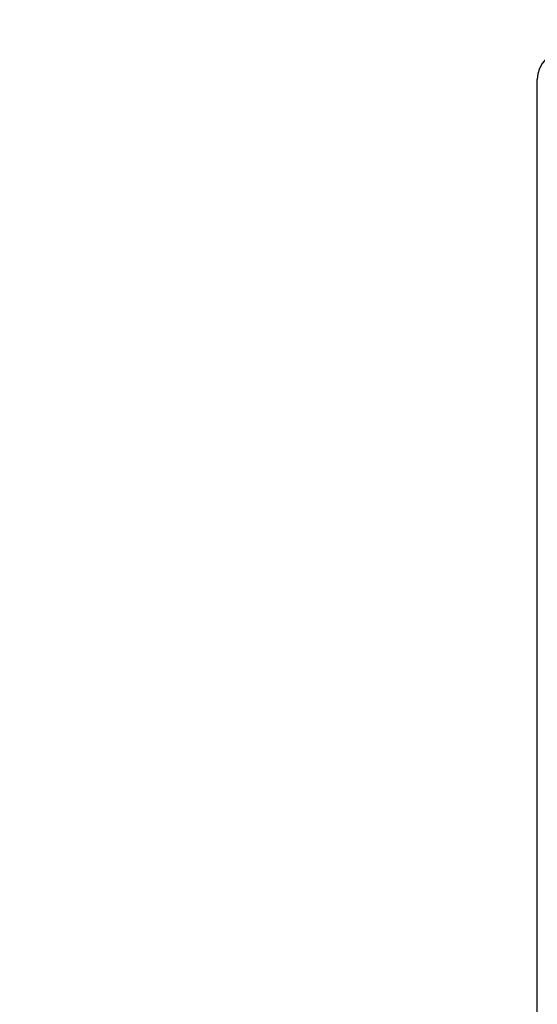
# Model space of a CAD drawing. Header units: inches. Extents: x 18 to 846, y -44 to 561.
# Tile 70 of 256: x 96.17 to 98.42, y 159.32 to 163.61. Entities that reach past the tile are written whole.
import ezdxf

# ---------------------------------------------------------------- set-up
doc = ezdxf.new("R2010")
doc.units = ezdxf.units.IN
doc.header["$LTSCALE"] = 24
doc.header["$MEASUREMENT"] = 0
doc.layers.add('Dimension (ANSI)', color=7, linetype='Continuous', lineweight=25)
doc.layers.add('Visible (ANSI)', color=7, linetype='Continuous', lineweight=30)
doc.styles.add('Note Text (ANSI)', font='tahoma.ttf')
doc.dimstyles.new('SB Fraction-16 (ANSI)', dxfattribs={"dimscale": 24, "dimtxt": 0.125, "dimasz": 0.098425, "dimexe": 0.125, "dimexo": 0.0625, "dimgap": 0.031496, "dimtad": 0, "dimtih": 1, "dimtoh": 1, "dimdec": 4, "dimrnd": 1e-08, "dimzin": 0, "dimdsep": 46, "dimlunit": 5, "dimtxsty": 'Note Text (ANSI)', "dimcen": 0.09, "dimdle": 0.393701, "dimclrd": 256, "dimclre": 256, "dimclrt": 256, "dimadec": 0, "dimazin": 3, "dimtfac": 0.96, "dimtofl": 0, "dimtmove": 0, "dimatfit": 3, "dimfxl": 1, "dimfrac": 2, "dimtolj": 1, "dimtzin": 12, "dimlwd": -1, "dimlwe": -1, "dimarcsym": 0})

# ---------------------------------------------------------------- blocks, each defined once
blk = doc.blocks.new('*D15')
at = {"layer": 'Defpoints', "color": 0, "transparency": 16777216}
for p in [(120.7887, 378.5815), (45.556, 94.8698), (90.6637, 94.8698)]:
    blk.add_point(p, dxfattribs=at)
at = {"layer": 'Dimension (ANSI)', "transparency": 16777216}
for p, q in [((119.2887, 378.5815), (42.556, 378.5815)), ((45.556, 376.2193), (45.556, 240.3754)), ((45.556, 97.232), (45.556, 235.0759)), ((89.1637, 94.8698), (42.556, 94.8698))]:
    blk.add_line(p, q, dxfattribs=at)
for points in [[(45.1623, 376.2193), (45.9497, 376.2193), (45.556, 378.5815)], [(45.1623, 97.232), (45.9497, 97.232), (45.556, 94.8698)]]:
    blk.add_solid(points, dxfattribs=at)
at = {"layer": 'Dimension (ANSI)', "transparency": 16777216, "insert": (36.4159, 239.6195), "char_height": 3, "attachment_point": 1, "style": 'Note Text (ANSI)'}
blk.add_mtext('\\A1;283 11/16', dxfattribs=at)

msp = doc.modelspace()

# ---------------------------------------------------------------- linework, layer by layer
at = {"layer": 'Visible (ANSI)'}
msp.add_line((98.42196, 155.76137), (98.42196, 163.34773), dxfattribs=at)
msp.add_arc((98.54696, 163.34773), 0.125, 90, 180, dxfattribs=at)

# ---------------------------------------------------------------- dimensions: what is measured, and where the dimension line sits
at = {"layer": 'Dimension (ANSI)'}
dim = msp.add_linear_dim(base=(45.55597, 94.8698), p1=(120.78874, 378.5815), p2=(90.66374, 94.8698), angle=270, dimstyle='SB Fraction-16 (ANSI)', override={"dimgap": 0.031496, "dimdec": 4, "dimtol": 0, "dimlim": 0, "dimtp": 0, "dimtm": 0, "dimtdec": 2, "dimatfit": 1}, dxfattribs=at)
dim.commit()
dim.dimension.update_dxf_attribs({"geometry": '*D15', "text_midpoint": (45.55597, 237.72565), "dimtype": 160})

doc.saveas('drawing.dxf')
